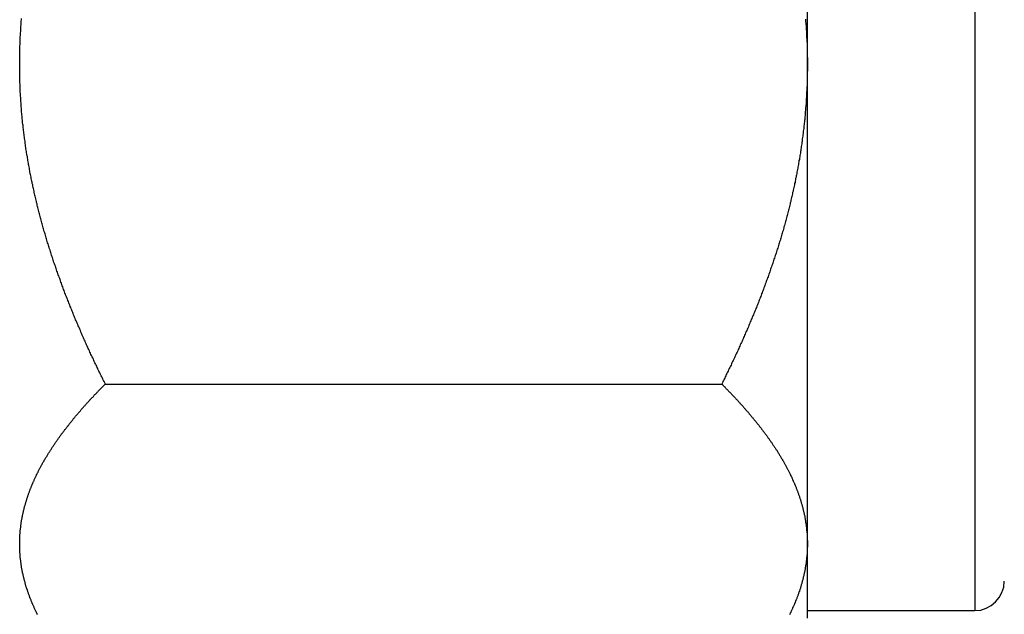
# Model space of a CAD drawing. Extents: x 7.6 to 27.1, y 2.7 to 20.5.
# Tile 28 of 136: x 18.94 to 19.44, y 6.761 to 7.063. Entities that reach past the tile are written whole.
import ezdxf

# ---------------------------------------------------------------- set-up
doc = ezdxf.new("R2010")
doc.units = 0
doc.layers.get('0').update_dxf_attribs({"linetype": 'CONTINUOUS'})

msp = doc.modelspace()

# ---------------------------------------------------------------- linework, layer by layer
at = {"color": 8, "linetype": 'CONTINUOUS'}
msp.add_line((19.42498, 7.31783), (19.42498, 6.76283), dxfattribs=at)
at = {"color": 7, "linetype": 'CONTINUOUS'}
for p, q in [((19.33998, 7.04033), (19.33998, 7.2839)), ((19.33998, 6.79676), (19.33998, 7.04033)), ((18.98348, 6.87795), (19.29647, 6.87795)), ((19.33998, 6.75908), (19.33998, 6.79676)), ((19.33998, 6.76283), (19.42498, 6.76283))]:
    msp.add_line(p, q, dxfattribs=at)
at = {"color": 7}
for points in [[(18.94, 7.04033, 0), (18.94, 7.041, 0), (18.94, 7.04167, 0), (18.94, 7.04234, 0), (18.94, 7.04301, 0), (18.94, 7.04368, 0), (18.94, 7.04435, 0), (18.94, 7.04502, 0), (18.94, 7.04569, 0), (18.94, 7.04636, 0), (18.9401, 7.04703, 0), (18.9401, 7.0477, 0), (18.9401, 7.04836, 0), (18.9401, 7.04903, 0), (18.9401, 7.0497, 0), (18.9402, 7.05036, 0), (18.9402, 7.05103, 0), (18.9402, 7.0517, 0), (18.9402, 7.05236, 0), (18.9403, 7.05303, 0), (18.9403, 7.05369, 0), (18.9403, 7.05436, 0), (18.9404, 7.05503, 0), (18.9404, 7.05569, 0), (18.9404, 7.05635, 0), (18.9405, 7.05702, 0), (18.9405, 7.05768, 0), (18.9406, 7.05835, 0), (18.9406, 7.05901, 0), (18.9406, 7.05967, 0), (18.9407, 7.06033, 0), (18.9407, 7.061, 0), (18.9408, 7.06166, 0), (18.9408, 7.06232, 0), (18.9409, 7.06298, 0), (18.9409, 7.06365, 0)], [(19.339, 7.06327, 0), (19.3391, 7.0626, 0), (19.3391, 7.06193, 0), (19.3392, 7.06126, 0), (19.3392, 7.06058, 0), (19.3393, 7.05991, 0), (19.3393, 7.05924, 0), (19.3394, 7.05856, 0), (19.3394, 7.05789, 0), (19.3395, 7.05722, 0), (19.3395, 7.05654, 0), (19.3395, 7.05587, 0), (19.3396, 7.05519, 0), (19.3396, 7.05452, 0), (19.3396, 7.05385, 0), (19.3397, 7.05317, 0), (19.3397, 7.0525, 0), (19.3397, 7.05182, 0), (19.3398, 7.05115, 0), (19.3398, 7.05047, 0), (19.3398, 7.0498, 0), (19.3398, 7.04912, 0), (19.3399, 7.04844, 0), (19.3399, 7.04777, 0), (19.3399, 7.04709, 0), (19.3399, 7.04642, 0), (19.3399, 7.04574, 0), (19.3399, 7.04507, 0), (19.3399, 7.04439, 0), (19.34, 7.04371, 0), (19.34, 7.04304, 0), (19.34, 7.04236, 0), (19.34, 7.04168, 0), (19.34, 7.04101, 0), (19.34, 7.04033, 0)], [(18.9835, 6.87795, 0), (18.9832, 6.87855, 0), (18.9829, 6.87915, 0), (18.9826, 6.87975, 0), (18.9823, 6.88035, 0), (18.982, 6.88095, 0), (18.9817, 6.88155, 0), (18.9814, 6.88215, 0), (18.9811, 6.88275, 0), (18.9808, 6.88335, 0), (18.9805, 6.88395, 0), (18.9802, 6.88455, 0), (18.9799, 6.88515, 0), (18.9797, 6.88576, 0), (18.9794, 6.88636, 0), (18.9791, 6.88696, 0), (18.9788, 6.88756, 0), (18.9785, 6.88816, 0), (18.9782, 6.88877, 0), (18.9779, 6.88937, 0), (18.9776, 6.88997, 0), (18.9774, 6.89058, 0), (18.9771, 6.89118, 0), (18.9768, 6.89178, 0), (18.9765, 6.89239, 0), (18.9762, 6.89299, 0), (18.9759, 6.8936, 0), (18.9757, 6.8942, 0), (18.9754, 6.89481, 0), (18.9751, 6.89541, 0), (18.9748, 6.89602, 0), (18.9746, 6.89662, 0), (18.9743, 6.89723, 0), (18.974, 6.89783, 0), (18.9737, 6.89844, 0), (18.9735, 6.89905, 0), (18.9732, 6.89965, 0), (18.9729, 6.90026, 0), (18.9726, 6.90087, 0), (18.9724, 6.90148, 0), (18.9721, 6.90208, 0), (18.9718, 6.90269, 0), (18.9716, 6.9033, 0), (18.9713, 6.90391, 0), (18.971, 6.90452, 0), (18.9708, 6.90513, 0), (18.9705, 6.90574, 0), (18.9703, 6.90635, 0), (18.97, 6.90696, 0), (18.9697, 6.90757, 0), (18.9695, 6.90818, 0), (18.9692, 6.90879, 0), (18.969, 6.9094, 0), (18.9687, 6.91001, 0), (18.9684, 6.91062, 0), (18.9682, 6.91124, 0), (18.9679, 6.91185, 0), (18.9677, 6.91246, 0), (18.9674, 6.91307, 0), (18.9672, 6.91369, 0), (18.9669, 6.9143, 0), (18.9667, 6.91491, 0), (18.9664, 6.91553, 0), (18.9662, 6.91614, 0), (18.9659, 6.91675, 0), (18.9657, 6.91737, 0), (18.9654, 6.91798, 0), (18.9652, 6.9186, 0), (18.9649, 6.91921, 0), (18.9647, 6.91983, 0), (18.9645, 6.92045, 0), (18.9642, 6.92106, 0), (18.964, 6.92168, 0), (18.9637, 6.9223, 0), (18.9635, 6.92291, 0), (18.9633, 6.92353, 0), (18.963, 6.92415, 0), (18.9628, 6.92477, 0), (18.9626, 6.92538, 0), (18.9623, 6.926, 0), (18.9621, 6.92662, 0), (18.9619, 6.92724, 0), (18.9616, 6.92786, 0), (18.9614, 6.92848, 0), (18.9612, 6.9291, 0), (18.9609, 6.92972, 0), (18.9607, 6.93034, 0), (18.9605, 6.93096, 0), (18.9603, 6.93158, 0), (18.96, 6.93221, 0), (18.9598, 6.93283, 0), (18.9596, 6.93345, 0), (18.9594, 6.93407, 0), (18.9592, 6.9347, 0), (18.9589, 6.93532, 0), (18.9587, 6.93594, 0), (18.9585, 6.93657, 0), (18.9583, 6.93719, 0), (18.9581, 6.93781, 0), (18.9579, 6.93844, 0), (18.9576, 6.93906, 0), (18.9574, 6.93969, 0), (18.9572, 6.94032, 0), (18.957, 6.94094, 0), (18.9568, 6.94157, 0), (18.9566, 6.94219, 0), (18.9564, 6.94282, 0), (18.9562, 6.94345, 0), (18.956, 6.94408, 0), (18.9558, 6.9447, 0), (18.9556, 6.94533, 0), (18.9554, 6.94596, 0), (18.9552, 6.94659, 0), (18.955, 6.94722, 0), (18.9548, 6.94785, 0), (18.9546, 6.94848, 0), (18.9544, 6.94911, 0), (18.9542, 6.94974, 0), (18.954, 6.95037, 0), (18.9538, 6.951, 0), (18.9536, 6.95163, 0), (18.9534, 6.95227, 0), (18.9533, 6.9529, 0), (18.9531, 6.95353, 0), (18.9529, 6.95416, 0), (18.9527, 6.9548, 0), (18.9525, 6.95543, 0), (18.9523, 6.95606, 0), (18.9521, 6.9567, 0), (18.952, 6.95733, 0), (18.9518, 6.95797, 0), (18.9516, 6.9586, 0), (18.9514, 6.95924, 0), (18.9513, 6.95987, 0), (18.9511, 6.96051, 0), (18.9509, 6.96115, 0), (18.9507, 6.96179, 0), (18.9506, 6.96242, 0), (18.9504, 6.96306, 0), (18.9502, 6.9637, 0), (18.9501, 6.96434, 0), (18.9499, 6.96498, 0), (18.9497, 6.96562, 0), (18.9496, 6.96626, 0), (18.9494, 6.9669, 0), (18.9492, 6.96754, 0), (18.9491, 6.96818, 0), (18.9489, 6.96882, 0), (18.9488, 6.96946, 0), (18.9486, 6.9701, 0), (18.9485, 6.97074, 0), (18.9483, 6.97139, 0), (18.9482, 6.97203, 0), (18.948, 6.97267, 0), (18.9478, 6.97332, 0), (18.9477, 6.97396, 0), (18.9476, 6.9746, 0), (18.9474, 6.97525, 0), (18.9473, 6.97589, 0), (18.9471, 6.97654, 0), (18.947, 6.97719, 0), (18.9468, 6.97783, 0), (18.9467, 6.97848, 0), (18.9466, 6.97913, 0), (18.9464, 6.97978, 0), (18.9463, 6.98042, 0), (18.9462, 6.98107, 0), (18.946, 6.98172, 0), (18.9459, 6.98237, 0), (18.9458, 6.98302, 0), (18.9456, 6.98367, 0), (18.9455, 6.98432, 0), (18.9454, 6.98497, 0), (18.9452, 6.98562, 0), (18.9451, 6.98627, 0), (18.945, 6.98693, 0), (18.9449, 6.98758, 0), (18.9448, 6.98823, 0), (18.9446, 6.98888, 0), (18.9445, 6.98954, 0), (18.9444, 6.99019, 0), (18.9443, 6.99085, 0), (18.9442, 6.9915, 0), (18.9441, 6.99216, 0), (18.944, 6.99281, 0), (18.9439, 6.99347, 0), (18.9437, 6.99413, 0), (18.9436, 6.99478, 0), (18.9435, 6.99544, 0), (18.9434, 6.9961, 0), (18.9433, 6.99676, 0), (18.9432, 6.99742, 0), (18.9431, 6.99807, 0), (18.943, 6.99873, 0), (18.9429, 6.9994, 0), (18.9428, 7.00006, 0), (18.9428, 7.00072, 0), (18.9427, 7.00138, 0), (18.9426, 7.00204, 0), (18.9425, 7.0027, 0), (18.9424, 7.00337, 0), (18.9423, 7.00403, 0), (18.9422, 7.0047, 0), (18.9421, 7.00536, 0), (18.9421, 7.00603, 0), (18.942, 7.00669, 0), (18.9419, 7.00736, 0), (18.9418, 7.00802, 0), (18.9418, 7.00869, 0), (18.9417, 7.00936, 0), (18.9416, 7.01003, 0), (18.9415, 7.01069, 0), (18.9415, 7.01136, 0), (18.9414, 7.01203, 0), (18.9413, 7.0127, 0), (18.9413, 7.01337, 0), (18.9412, 7.01404, 0), (18.9411, 7.01471, 0), (18.9411, 7.01538, 0), (18.941, 7.01605, 0), (18.941, 7.01672, 0), (18.9409, 7.01739, 0), (18.9409, 7.01807, 0), (18.9408, 7.01874, 0), (18.9408, 7.01941, 0), (18.9407, 7.02008, 0), (18.9407, 7.02076, 0), (18.9406, 7.02143, 0), (18.9406, 7.0221, 0), (18.9405, 7.02278, 0), (18.9405, 7.02345, 0), (18.9404, 7.02412, 0), (18.9404, 7.0248, 0), (18.9404, 7.02547, 0), (18.9403, 7.02615, 0), (18.9403, 7.02682, 0), (18.9403, 7.02749, 0), (18.9402, 7.02817, 0), (18.9402, 7.02884, 0), (18.9402, 7.02952, 0), (18.9402, 7.0302, 0), (18.9401, 7.03087, 0), (18.9401, 7.03155, 0), (18.9401, 7.03222, 0), (18.9401, 7.0329, 0), (18.9401, 7.03357, 0), (18.94, 7.03425, 0), (18.94, 7.03492, 0), (18.94, 7.0356, 0), (18.94, 7.03628, 0), (18.94, 7.03695, 0), (18.94, 7.03763, 0), (18.94, 7.0383, 0), (18.94, 7.03898, 0), (18.94, 7.03966, 0), (18.94, 7.04033, 0)], [(19.34, 7.04033, 0), (19.34, 7.03966, 0), (19.34, 7.03899, 0), (19.34, 7.03832, 0), (19.34, 7.03765, 0), (19.34, 7.03698, 0), (19.3399, 7.03631, 0), (19.3399, 7.03564, 0), (19.3399, 7.03497, 0), (19.3399, 7.03431, 0), (19.3399, 7.03364, 0), (19.3399, 7.03297, 0), (19.3399, 7.0323, 0), (19.3398, 7.03164, 0), (19.3398, 7.03097, 0), (19.3398, 7.0303, 0), (19.3398, 7.02963, 0), (19.3397, 7.02897, 0), (19.3397, 7.0283, 0), (19.3397, 7.02764, 0), (19.3397, 7.02697, 0), (19.3396, 7.02631, 0), (19.3396, 7.02564, 0), (19.3396, 7.02498, 0), (19.3395, 7.02431, 0), (19.3395, 7.02365, 0), (19.3394, 7.02298, 0), (19.3394, 7.02232, 0), (19.3394, 7.02166, 0), (19.3393, 7.02099, 0), (19.3393, 7.02033, 0), (19.3392, 7.01967, 0), (19.3392, 7.01901, 0), (19.3391, 7.01834, 0), (19.3391, 7.01768, 0), (19.339, 7.01702, 0), (19.3389, 7.01636, 0), (19.3389, 7.0157, 0), (19.3388, 7.01504, 0), (19.3388, 7.01438, 0), (19.3387, 7.01372, 0), (19.3386, 7.01306, 0), (19.3386, 7.0124, 0), (19.3385, 7.01174, 0), (19.3385, 7.01108, 0), (19.3384, 7.01042, 0), (19.3383, 7.00976, 0), (19.3382, 7.0091, 0), (19.3382, 7.00845, 0), (19.3381, 7.00779, 0), (19.338, 7.00713, 0), (19.3379, 7.00647, 0), (19.3379, 7.00582, 0), (19.3378, 7.00516, 0), (19.3377, 7.0045, 0), (19.3376, 7.00385, 0), (19.3375, 7.00319, 0), (19.3374, 7.00253, 0), (19.3374, 7.00188, 0), (19.3373, 7.00122, 0), (19.3372, 7.00057, 0), (19.3371, 6.99991, 0), (19.337, 6.99926, 0), (19.3369, 6.9986, 0), (19.3368, 6.99795, 0), (19.3367, 6.9973, 0), (19.3366, 6.99664, 0), (19.3365, 6.99599, 0), (19.3364, 6.99534, 0), (19.3363, 6.99468, 0), (19.3362, 6.99403, 0), (19.3361, 6.99338, 0), (19.336, 6.99273, 0), (19.3359, 6.99207, 0), (19.3357, 6.99142, 0), (19.3356, 6.99077, 0), (19.3355, 6.99012, 0), (19.3354, 6.98947, 0), (19.3353, 6.98882, 0), (19.3352, 6.98817, 0), (19.3351, 6.98752, 0), (19.3349, 6.98687, 0), (19.3348, 6.98622, 0), (19.3347, 6.98557, 0), (19.3346, 6.98492, 0), (19.3344, 6.98427, 0), (19.3343, 6.98362, 0), (19.3342, 6.98297, 0), (19.334, 6.98233, 0), (19.3339, 6.98168, 0), (19.3338, 6.98103, 0), (19.3337, 6.98038, 0), (19.3335, 6.97973, 0), (19.3334, 6.97909, 0), (19.3332, 6.97844, 0), (19.3331, 6.97779, 0), (19.333, 6.97715, 0), (19.3328, 6.9765, 0), (19.3327, 6.97586, 0), (19.3325, 6.97521, 0), (19.3324, 6.97456, 0), (19.3322, 6.97392, 0), (19.3321, 6.97327, 0), (19.3319, 6.97263, 0), (19.3318, 6.97198, 0), (19.3316, 6.97134, 0), (19.3315, 6.9707, 0), (19.3313, 6.97005, 0), (19.3312, 6.96941, 0), (19.331, 6.96876, 0), (19.3309, 6.96812, 0), (19.3307, 6.96748, 0), (19.3305, 6.96684, 0), (19.3304, 6.96619, 0), (19.3302, 6.96555, 0), (19.33, 6.96491, 0), (19.3299, 6.96427, 0), (19.3297, 6.96363, 0), (19.3295, 6.96298, 0), (19.3294, 6.96234, 0), (19.3292, 6.9617, 0), (19.329, 6.96106, 0), (19.3288, 6.96042, 0), (19.3287, 6.95978, 0), (19.3285, 6.95914, 0), (19.3283, 6.9585, 0), (19.3281, 6.95786, 0), (19.328, 6.95722, 0), (19.3278, 6.95658, 0), (19.3276, 6.95594, 0), (19.3274, 6.9553, 0), (19.3272, 6.95466, 0), (19.327, 6.95403, 0), (19.3268, 6.95339, 0), (19.3267, 6.95275, 0), (19.3265, 6.95211, 0), (19.3263, 6.95147, 0), (19.3261, 6.95084, 0), (19.3259, 6.9502, 0), (19.3257, 6.94956, 0), (19.3255, 6.94893, 0), (19.3253, 6.94829, 0), (19.3251, 6.94765, 0), (19.3249, 6.94702, 0), (19.3247, 6.94638, 0), (19.3245, 6.94574, 0), (19.3243, 6.94511, 0), (19.3241, 6.94447, 0), (19.3239, 6.94384, 0), (19.3237, 6.94321, 0), (19.3235, 6.94257, 0), (19.3233, 6.94194, 0), (19.323, 6.9413, 0), (19.3228, 6.94067, 0), (19.3226, 6.94004, 0), (19.3224, 6.9394, 0), (19.3222, 6.93877, 0), (19.322, 6.93814, 0), (19.3218, 6.93751, 0), (19.3215, 6.93688, 0), (19.3213, 6.93624, 0), (19.3211, 6.93561, 0), (19.3209, 6.93498, 0), (19.3207, 6.93435, 0), (19.3204, 6.93372, 0), (19.3202, 6.93309, 0), (19.32, 6.93246, 0), (19.3198, 6.93184, 0), (19.3195, 6.93121, 0), (19.3193, 6.93058, 0), (19.3191, 6.92995, 0), (19.3189, 6.92932, 0), (19.3186, 6.9287, 0), (19.3184, 6.92807, 0), (19.3182, 6.92744, 0), (19.3179, 6.92682, 0), (19.3177, 6.92619, 0), (19.3175, 6.92557, 0), (19.3172, 6.92494, 0), (19.317, 6.92432, 0), (19.3167, 6.92369, 0), (19.3165, 6.92307, 0), (19.3163, 6.92245, 0), (19.316, 6.92182, 0), (19.3158, 6.9212, 0), (19.3155, 6.92058, 0), (19.3153, 6.91996, 0), (19.3151, 6.91934, 0), (19.3148, 6.91872, 0), (19.3146, 6.9181, 0), (19.3143, 6.91748, 0), (19.3141, 6.91686, 0), (19.3138, 6.91624, 0), (19.3136, 6.91562, 0), (19.3133, 6.915, 0), (19.3131, 6.91439, 0), (19.3128, 6.91377, 0), (19.3126, 6.91315, 0), (19.3123, 6.91254, 0), (19.312, 6.91192, 0), (19.3118, 6.9113, 0), (19.3115, 6.91069, 0), (19.3113, 6.91007, 0), (19.311, 6.90946, 0), (19.3108, 6.90884, 0), (19.3105, 6.90823, 0), (19.3102, 6.90762, 0), (19.31, 6.907, 0), (19.3097, 6.90639, 0), (19.3094, 6.90578, 0), (19.3092, 6.90516, 0), (19.3089, 6.90455, 0), (19.3086, 6.90394, 0), (19.3084, 6.90333, 0), (19.3081, 6.90272, 0), (19.3078, 6.90211, 0), (19.3076, 6.9015, 0), (19.3073, 6.90089, 0), (19.307, 6.90028, 0), (19.3068, 6.89967, 0), (19.3065, 6.89906, 0), (19.3062, 6.89845, 0), (19.3059, 6.89784, 0), (19.3057, 6.89724, 0), (19.3054, 6.89663, 0), (19.3051, 6.89602, 0), (19.3048, 6.89542, 0), (19.3046, 6.89481, 0), (19.3043, 6.8942, 0), (19.304, 6.8936, 0), (19.3037, 6.89299, 0), (19.3034, 6.89239, 0), (19.3032, 6.89178, 0), (19.3029, 6.89118, 0), (19.3026, 6.89057, 0), (19.3023, 6.88997, 0), (19.302, 6.88936, 0), (19.3017, 6.88876, 0), (19.3014, 6.88816, 0), (19.3012, 6.88756, 0), (19.3009, 6.88695, 0), (19.3006, 6.88635, 0), (19.3003, 6.88575, 0), (19.3, 6.88515, 0), (19.2997, 6.88455, 0), (19.2994, 6.88395, 0), (19.2991, 6.88335, 0), (19.2988, 6.88274, 0), (19.2985, 6.88214, 0), (19.2982, 6.88155, 0), (19.298, 6.88095, 0), (19.2977, 6.88035, 0), (19.2974, 6.87975, 0), (19.2971, 6.87915, 0), (19.2968, 6.87855, 0), (19.2965, 6.87795, 0)], [(18.94, 6.79676, 0), (18.94, 6.7971, 0), (18.94, 6.79743, 0), (18.94, 6.79777, 0), (18.94, 6.7981, 0), (18.94, 6.79844, 0), (18.94, 6.79877, 0), (18.94, 6.79911, 0), (18.94, 6.79944, 0), (18.94, 6.79978, 0), (18.9401, 6.80011, 0), (18.9401, 6.80044, 0), (18.9401, 6.80078, 0), (18.9401, 6.80111, 0), (18.9401, 6.80145, 0), (18.9402, 6.80178, 0), (18.9402, 6.80211, 0), (18.9402, 6.80245, 0), (18.9402, 6.80278, 0), (18.9403, 6.80311, 0), (18.9403, 6.80344, 0), (18.9403, 6.80378, 0), (18.9404, 6.80411, 0), (18.9404, 6.80444, 0), (18.9404, 6.80477, 0), (18.9405, 6.80511, 0), (18.9405, 6.80544, 0), (18.9406, 6.80577, 0), (18.9406, 6.8061, 0), (18.9406, 6.80643, 0), (18.9407, 6.80676, 0), (18.9407, 6.8071, 0), (18.9408, 6.80743, 0), (18.9408, 6.80776, 0), (18.9409, 6.80809, 0), (18.9409, 6.80842, 0), (18.941, 6.80875, 0), (18.9411, 6.80908, 0), (18.9411, 6.80941, 0), (18.9412, 6.80974, 0), (18.9412, 6.81007, 0), (18.9413, 6.8104, 0), (18.9414, 6.81073, 0), (18.9414, 6.81106, 0), (18.9415, 6.81139, 0), (18.9416, 6.81172, 0), (18.9416, 6.81205, 0), (18.9417, 6.81238, 0), (18.9418, 6.81271, 0), (18.9419, 6.81304, 0), (18.9419, 6.81336, 0), (18.942, 6.81369, 0), (18.9421, 6.81402, 0), (18.9422, 6.81435, 0), (18.9423, 6.81468, 0), (18.9423, 6.81501, 0), (18.9424, 6.81533, 0), (18.9425, 6.81566, 0), (18.9426, 6.81599, 0), (18.9427, 6.81632, 0), (18.9428, 6.81665, 0), (18.9429, 6.81697, 0), (18.943, 6.8173, 0), (18.9431, 6.81763, 0), (18.9432, 6.81795, 0), (18.9433, 6.81828, 0), (18.9434, 6.81861, 0), (18.9435, 6.81894, 0), (18.9436, 6.81926, 0), (18.9437, 6.81959, 0), (18.9438, 6.81991, 0), (18.9439, 6.82024, 0), (18.944, 6.82057, 0), (18.9441, 6.82089, 0), (18.9442, 6.82122, 0), (18.9443, 6.82154, 0), (18.9444, 6.82187, 0), (18.9445, 6.8222, 0), (18.9447, 6.82252, 0), (18.9448, 6.82285, 0), (18.9449, 6.82317, 0), (18.945, 6.8235, 0), (18.9451, 6.82382, 0), (18.9453, 6.82415, 0), (18.9454, 6.82447, 0), (18.9455, 6.82479, 0), (18.9456, 6.82512, 0), (18.9458, 6.82544, 0), (18.9459, 6.82577, 0), (18.946, 6.82609, 0), (18.9462, 6.82642, 0), (18.9463, 6.82674, 0), (18.9464, 6.82706, 0), (18.9466, 6.82739, 0), (18.9467, 6.82771, 0), (18.9468, 6.82803, 0), (18.947, 6.82836, 0), (18.9471, 6.82868, 0), (18.9473, 6.829, 0), (18.9474, 6.82932, 0), (18.9476, 6.82965, 0), (18.9477, 6.82997, 0), (18.9479, 6.83029, 0), (18.948, 6.83062, 0), (18.9482, 6.83094, 0), (18.9483, 6.83126, 0), (18.9485, 6.83158, 0), (18.9486, 6.8319, 0), (18.9488, 6.83223, 0), (18.9489, 6.83255, 0), (18.9491, 6.83287, 0), (18.9493, 6.83319, 0), (18.9494, 6.83351, 0), (18.9496, 6.83383, 0), (18.9497, 6.83415, 0), (18.9499, 6.83448, 0), (18.9501, 6.8348, 0), (18.9502, 6.83512, 0), (18.9504, 6.83544, 0), (18.9506, 6.83576, 0), (18.9508, 6.83608, 0), (18.9509, 6.8364, 0), (18.9511, 6.83672, 0), (18.9513, 6.83704, 0), (18.9515, 6.83736, 0), (18.9516, 6.83768, 0), (18.9518, 6.838, 0), (18.952, 6.83832, 0), (18.9522, 6.83864, 0), (18.9524, 6.83896, 0), (18.9525, 6.83928, 0), (18.9527, 6.8396, 0), (18.9529, 6.83992, 0), (18.9531, 6.84024, 0), (18.9533, 6.84056, 0), (18.9535, 6.84087, 0), (18.9537, 6.84119, 0), (18.9539, 6.84151, 0), (18.9541, 6.84183, 0), (18.9543, 6.84215, 0), (18.9545, 6.84247, 0), (18.9547, 6.84279, 0), (18.9549, 6.8431, 0), (18.9551, 6.84342, 0), (18.9553, 6.84374, 0), (18.9555, 6.84406, 0), (18.9557, 6.84437, 0), (18.9559, 6.84469, 0), (18.9561, 6.84501, 0), (18.9563, 6.84533, 0), (18.9565, 6.84564, 0), (18.9567, 6.84596, 0), (18.9569, 6.84628, 0), (18.9571, 6.84659, 0), (18.9573, 6.84691, 0), (18.9575, 6.84723, 0), (18.9578, 6.84754, 0), (18.958, 6.84786, 0), (18.9582, 6.84818, 0), (18.9584, 6.84849, 0), (18.9586, 6.84881, 0), (18.9588, 6.84912, 0), (18.9591, 6.84944, 0), (18.9593, 6.84975, 0), (18.9595, 6.85007, 0), (18.9597, 6.85038, 0), (18.96, 6.8507, 0), (18.9602, 6.85101, 0), (18.9604, 6.85133, 0), (18.9606, 6.85164, 0), (18.9609, 6.85195, 0), (18.9611, 6.85227, 0), (18.9613, 6.85258, 0), (18.9616, 6.85289, 0), (18.9618, 6.85321, 0), (18.962, 6.85352, 0), (18.9623, 6.85383, 0), (18.9625, 6.85415, 0), (18.9627, 6.85446, 0), (18.963, 6.85477, 0), (18.9632, 6.85508, 0), (18.9634, 6.85539, 0), (18.9637, 6.85571, 0), (18.9639, 6.85602, 0), (18.9642, 6.85633, 0), (18.9644, 6.85664, 0), (18.9647, 6.85695, 0), (18.9649, 6.85726, 0), (18.9651, 6.85757, 0), (18.9654, 6.85788, 0), (18.9656, 6.85819, 0), (18.9659, 6.8585, 0), (18.9661, 6.85881, 0), (18.9664, 6.85912, 0), (18.9666, 6.85943, 0), (18.9669, 6.85974, 0), (18.9671, 6.86005, 0), (18.9674, 6.86035, 0), (18.9676, 6.86066, 0), (18.9679, 6.86097, 0), (18.9682, 6.86128, 0), (18.9684, 6.86159, 0), (18.9687, 6.86189, 0), (18.9689, 6.8622, 0), (18.9692, 6.86251, 0), (18.9695, 6.86281, 0), (18.9697, 6.86312, 0), (18.97, 6.86343, 0), (18.9702, 6.86373, 0), (18.9705, 6.86404, 0), (18.9708, 6.86435, 0), (18.971, 6.86465, 0), (18.9713, 6.86496, 0), (18.9716, 6.86526, 0), (18.9718, 6.86557, 0), (18.9721, 6.86588, 0), (18.9724, 6.86618, 0), (18.9726, 6.86649, 0), (18.9729, 6.86679, 0), (18.9732, 6.86709, 0), (18.9735, 6.8674, 0), (18.9737, 6.8677, 0), (18.974, 6.86801, 0), (18.9743, 6.86831, 0), (18.9746, 6.86862, 0), (18.9748, 6.86892, 0), (18.9751, 6.86922, 0), (18.9754, 6.86953, 0), (18.9757, 6.86983, 0), (18.976, 6.87013, 0), (18.9762, 6.87043, 0), (18.9765, 6.87074, 0), (18.9768, 6.87104, 0), (18.9771, 6.87134, 0), (18.9774, 6.87164, 0), (18.9776, 6.87195, 0), (18.9779, 6.87225, 0), (18.9782, 6.87255, 0), (18.9785, 6.87285, 0), (18.9788, 6.87315, 0), (18.9791, 6.87345, 0), (18.9794, 6.87375, 0), (18.9797, 6.87406, 0), (18.9799, 6.87436, 0), (18.9802, 6.87466, 0), (18.9805, 6.87496, 0), (18.9808, 6.87526, 0), (18.9811, 6.87556, 0), (18.9814, 6.87586, 0), (18.9817, 6.87616, 0), (18.982, 6.87646, 0), (18.9823, 6.87676, 0), (18.9826, 6.87706, 0), (18.9829, 6.87735, 0), (18.9832, 6.87765, 0), (18.9835, 6.87795, 0)], [(19.2965, 6.87795, 0), (19.2968, 6.87765, 0), (19.2971, 6.87735, 0), (19.2974, 6.87705, 0), (19.2977, 6.87675, 0), (19.298, 6.87645, 0), (19.2982, 6.87615, 0), (19.2985, 6.87585, 0), (19.2988, 6.87555, 0), (19.2991, 6.87525, 0), (19.2994, 6.87495, 0), (19.2997, 6.87465, 0), (19.3, 6.87435, 0), (19.3003, 6.87405, 0), (19.3006, 6.87375, 0), (19.3009, 6.87345, 0), (19.3012, 6.87315, 0), (19.3015, 6.87285, 0), (19.3017, 6.87255, 0), (19.302, 6.87225, 0), (19.3023, 6.87194, 0), (19.3026, 6.87164, 0), (19.3029, 6.87134, 0), (19.3032, 6.87104, 0), (19.3034, 6.87074, 0), (19.3037, 6.87043, 0), (19.304, 6.87013, 0), (19.3043, 6.86983, 0), (19.3046, 6.86953, 0), (19.3048, 6.86922, 0), (19.3051, 6.86892, 0), (19.3054, 6.86862, 0), (19.3057, 6.86832, 0), (19.3059, 6.86801, 0), (19.3062, 6.86771, 0), (19.3065, 6.86741, 0), (19.3068, 6.8671, 0), (19.307, 6.8668, 0), (19.3073, 6.8665, 0), (19.3076, 6.86619, 0), (19.3078, 6.86589, 0), (19.3081, 6.86558, 0), (19.3084, 6.86528, 0), (19.3086, 6.86497, 0), (19.3089, 6.86467, 0), (19.3092, 6.86437, 0), (19.3094, 6.86406, 0), (19.3097, 6.86376, 0), (19.31, 6.86345, 0), (19.3102, 6.86315, 0), (19.3105, 6.86284, 0), (19.3107, 6.86254, 0), (19.311, 6.86223, 0), (19.3113, 6.86192, 0), (19.3115, 6.86162, 0), (19.3118, 6.86131, 0), (19.312, 6.86101, 0), (19.3123, 6.8607, 0), (19.3125, 6.86039, 0), (19.3128, 6.86009, 0), (19.313, 6.85978, 0), (19.3133, 6.85947, 0), (19.3135, 6.85917, 0), (19.3138, 6.85886, 0), (19.314, 6.85855, 0), (19.3143, 6.85825, 0), (19.3145, 6.85794, 0), (19.3148, 6.85763, 0), (19.315, 6.85732, 0), (19.3153, 6.85701, 0), (19.3155, 6.85671, 0), (19.3157, 6.8564, 0), (19.316, 6.85609, 0), (19.3162, 6.85578, 0), (19.3165, 6.85547, 0), (19.3167, 6.85516, 0), (19.3169, 6.85486, 0), (19.3172, 6.85455, 0), (19.3174, 6.85424, 0), (19.3176, 6.85393, 0), (19.3179, 6.85362, 0), (19.3181, 6.85331, 0), (19.3183, 6.853, 0), (19.3186, 6.85269, 0), (19.3188, 6.85238, 0), (19.319, 6.85207, 0), (19.3192, 6.85176, 0), (19.3195, 6.85145, 0), (19.3197, 6.85114, 0), (19.3199, 6.85083, 0), (19.3201, 6.85052, 0), (19.3204, 6.8502, 0), (19.3206, 6.84989, 0), (19.3208, 6.84958, 0), (19.321, 6.84927, 0), (19.3212, 6.84896, 0), (19.3214, 6.84865, 0), (19.3217, 6.84833, 0), (19.3219, 6.84802, 0), (19.3221, 6.84771, 0), (19.3223, 6.8474, 0), (19.3225, 6.84708, 0), (19.3227, 6.84677, 0), (19.3229, 6.84646, 0), (19.3231, 6.84615, 0), (19.3233, 6.84583, 0), (19.3236, 6.84552, 0), (19.3238, 6.84521, 0), (19.324, 6.84489, 0), (19.3242, 6.84458, 0), (19.3244, 6.84426, 0), (19.3246, 6.84395, 0), (19.3248, 6.84363, 0), (19.325, 6.84332, 0), (19.3252, 6.84301, 0), (19.3254, 6.84269, 0), (19.3256, 6.84238, 0), (19.3257, 6.84206, 0), (19.3259, 6.84174, 0), (19.3261, 6.84143, 0), (19.3263, 6.84111, 0), (19.3265, 6.8408, 0), (19.3267, 6.84048, 0), (19.3269, 6.84016, 0), (19.3271, 6.83985, 0), (19.3273, 6.83953, 0), (19.3274, 6.83921, 0), (19.3276, 6.8389, 0), (19.3278, 6.83858, 0), (19.328, 6.83826, 0), (19.3282, 6.83795, 0), (19.3283, 6.83763, 0), (19.3285, 6.83731, 0), (19.3287, 6.83699, 0), (19.3289, 6.83667, 0), (19.329, 6.83636, 0), (19.3292, 6.83604, 0), (19.3294, 6.83572, 0), (19.3296, 6.8354, 0), (19.3297, 6.83508, 0), (19.3299, 6.83476, 0), (19.3301, 6.83444, 0), (19.3302, 6.83412, 0), (19.3304, 6.8338, 0), (19.3305, 6.83348, 0), (19.3307, 6.83316, 0), (19.3309, 6.83284, 0), (19.331, 6.83252, 0), (19.3312, 6.8322, 0), (19.3313, 6.83188, 0), (19.3315, 6.83156, 0), (19.3316, 6.83124, 0), (19.3318, 6.83092, 0), (19.332, 6.83059, 0), (19.3321, 6.83027, 0), (19.3322, 6.82995, 0), (19.3324, 6.82963, 0), (19.3325, 6.8293, 0), (19.3327, 6.82898, 0), (19.3328, 6.82866, 0), (19.333, 6.82834, 0), (19.3331, 6.82801, 0), (19.3333, 6.82769, 0), (19.3334, 6.82737, 0), (19.3335, 6.82704, 0), (19.3337, 6.82672, 0), (19.3338, 6.82639, 0), (19.3339, 6.82607, 0), (19.3341, 6.82574, 0), (19.3342, 6.82542, 0), (19.3343, 6.82509, 0), (19.3345, 6.82477, 0), (19.3346, 6.82444, 0), (19.3347, 6.82412, 0), (19.3348, 6.82379, 0), (19.3349, 6.82347, 0), (19.3351, 6.82314, 0), (19.3352, 6.82281, 0), (19.3353, 6.82249, 0), (19.3354, 6.82216, 0), (19.3355, 6.82183, 0), (19.3357, 6.82151, 0), (19.3358, 6.82118, 0), (19.3359, 6.82085, 0), (19.336, 6.82052, 0), (19.3361, 6.82019, 0), (19.3362, 6.81987, 0), (19.3363, 6.81954, 0), (19.3364, 6.81921, 0), (19.3365, 6.81888, 0), (19.3366, 6.81855, 0), (19.3367, 6.81822, 0), (19.3368, 6.81789, 0), (19.3369, 6.81756, 0), (19.337, 6.81723, 0), (19.3371, 6.8169, 0), (19.3372, 6.81657, 0), (19.3373, 6.81624, 0), (19.3374, 6.81591, 0), (19.3375, 6.81558, 0), (19.3376, 6.81525, 0), (19.3376, 6.81491, 0), (19.3377, 6.81458, 0), (19.3378, 6.81425, 0), (19.3379, 6.81392, 0), (19.338, 6.81358, 0), (19.338, 6.81325, 0), (19.3381, 6.81292, 0), (19.3382, 6.81258, 0), (19.3383, 6.81225, 0), (19.3383, 6.81192, 0), (19.3384, 6.81158, 0), (19.3385, 6.81125, 0), (19.3386, 6.81091, 0), (19.3386, 6.81058, 0), (19.3387, 6.81024, 0), (19.3387, 6.80991, 0), (19.3388, 6.80957, 0), (19.3389, 6.80924, 0), (19.3389, 6.8089, 0), (19.339, 6.80857, 0), (19.339, 6.80823, 0), (19.3391, 6.8079, 0), (19.3391, 6.80756, 0), (19.3392, 6.80722, 0), (19.3392, 6.80689, 0), (19.3393, 6.80655, 0), (19.3393, 6.80622, 0), (19.3394, 6.80588, 0), (19.3394, 6.80554, 0), (19.3395, 6.80521, 0), (19.3395, 6.80487, 0), (19.3395, 6.80453, 0), (19.3396, 6.80419, 0), (19.3396, 6.80386, 0), (19.3396, 6.80352, 0), (19.3397, 6.80318, 0), (19.3397, 6.80284, 0), (19.3397, 6.80251, 0), (19.3398, 6.80217, 0), (19.3398, 6.80183, 0), (19.3398, 6.80149, 0), (19.3398, 6.80116, 0), (19.3399, 6.80082, 0), (19.3399, 6.80048, 0), (19.3399, 6.80014, 0), (19.3399, 6.79981, 0), (19.3399, 6.79947, 0), (19.3399, 6.79913, 0), (19.3399, 6.79879, 0), (19.34, 6.79845, 0), (19.34, 6.79812, 0), (19.34, 6.79778, 0), (19.34, 6.79744, 0), (19.34, 6.7971, 0), (19.34, 6.79676, 0)], [(18.9491, 6.76068, 0), (18.9489, 6.76101, 0), (18.9488, 6.76133, 0), (18.9486, 6.76165, 0), (18.9485, 6.76197, 0), (18.9483, 6.76229, 0), (18.9482, 6.76261, 0), (18.948, 6.76293, 0), (18.9478, 6.76325, 0), (18.9477, 6.76358, 0), (18.9476, 6.7639, 0), (18.9474, 6.76422, 0), (18.9473, 6.76454, 0), (18.9471, 6.76487, 0), (18.947, 6.76519, 0), (18.9468, 6.76551, 0), (18.9467, 6.76584, 0), (18.9466, 6.76616, 0), (18.9464, 6.76648, 0), (18.9463, 6.76681, 0), (18.9462, 6.76713, 0), (18.946, 6.76746, 0), (18.9459, 6.76778, 0), (18.9458, 6.76811, 0), (18.9456, 6.76843, 0), (18.9455, 6.76876, 0), (18.9454, 6.76908, 0), (18.9452, 6.76941, 0), (18.9451, 6.76973, 0), (18.945, 6.77006, 0), (18.9449, 6.77039, 0), (18.9448, 6.77071, 0), (18.9446, 6.77104, 0), (18.9445, 6.77137, 0), (18.9444, 6.77169, 0), (18.9443, 6.77202, 0), (18.9442, 6.77235, 0), (18.9441, 6.77268, 0), (18.944, 6.773, 0), (18.9439, 6.77333, 0), (18.9437, 6.77366, 0), (18.9436, 6.77399, 0), (18.9435, 6.77432, 0), (18.9434, 6.77465, 0), (18.9433, 6.77498, 0), (18.9432, 6.7753, 0), (18.9431, 6.77563, 0), (18.943, 6.77596, 0), (18.9429, 6.77629, 0), (18.9428, 6.77662, 0), (18.9428, 6.77696, 0), (18.9427, 6.77729, 0), (18.9426, 6.77762, 0), (18.9425, 6.77795, 0), (18.9424, 6.77828, 0), (18.9423, 6.77861, 0), (18.9422, 6.77894, 0), (18.9421, 6.77928, 0), (18.9421, 6.77961, 0), (18.942, 6.77994, 0), (18.9419, 6.78028, 0), (18.9418, 6.78061, 0), (18.9418, 6.78094, 0), (18.9417, 6.78128, 0), (18.9416, 6.78161, 0), (18.9415, 6.78194, 0), (18.9415, 6.78228, 0), (18.9414, 6.78261, 0), (18.9413, 6.78295, 0), (18.9413, 6.78328, 0), (18.9412, 6.78362, 0), (18.9411, 6.78395, 0), (18.9411, 6.78429, 0), (18.941, 6.78462, 0), (18.941, 6.78496, 0), (18.9409, 6.78529, 0), (18.9409, 6.78563, 0), (18.9408, 6.78597, 0), (18.9408, 6.7863, 0), (18.9407, 6.78664, 0), (18.9407, 6.78697, 0), (18.9406, 6.78731, 0), (18.9406, 6.78765, 0), (18.9405, 6.78798, 0), (18.9405, 6.78832, 0), (18.9404, 6.78866, 0), (18.9404, 6.789, 0), (18.9404, 6.78933, 0), (18.9403, 6.78967, 0), (18.9403, 6.79001, 0), (18.9403, 6.79034, 0), (18.9402, 6.79068, 0), (18.9402, 6.79102, 0), (18.9402, 6.79136, 0), (18.9402, 6.79169, 0), (18.9401, 6.79203, 0), (18.9401, 6.79237, 0), (18.9401, 6.79271, 0), (18.9401, 6.79305, 0), (18.9401, 6.79338, 0), (18.94, 6.79372, 0), (18.94, 6.79406, 0), (18.94, 6.7944, 0), (18.94, 6.79474, 0), (18.94, 6.79507, 0), (18.94, 6.79541, 0), (18.94, 6.79575, 0), (18.94, 6.79609, 0), (18.94, 6.79643, 0), (18.94, 6.79676, 0)], [(19.34, 6.79676, 0), (19.34, 6.79643, 0), (19.34, 6.79609, 0), (19.34, 6.79576, 0), (19.34, 6.79542, 0), (19.34, 6.79509, 0), (19.3399, 6.79475, 0), (19.3399, 6.79442, 0), (19.3399, 6.79408, 0), (19.3399, 6.79375, 0), (19.3399, 6.79342, 0), (19.3399, 6.79308, 0), (19.3399, 6.79275, 0), (19.3398, 6.79241, 0), (19.3398, 6.79208, 0), (19.3398, 6.79175, 0), (19.3398, 6.79141, 0), (19.3397, 6.79108, 0), (19.3397, 6.79075, 0), (19.3397, 6.79041, 0), (19.3397, 6.79008, 0), (19.3396, 6.78975, 0), (19.3396, 6.78942, 0), (19.3396, 6.78908, 0), (19.3395, 6.78875, 0), (19.3395, 6.78842, 0), (19.3394, 6.78809, 0), (19.3394, 6.78776, 0), (19.3394, 6.78743, 0), (19.3393, 6.78709, 0), (19.3393, 6.78676, 0), (19.3392, 6.78643, 0), (19.3392, 6.7861, 0), (19.3391, 6.78577, 0), (19.3391, 6.78544, 0), (19.339, 6.78511, 0), (19.3389, 6.78478, 0), (19.3389, 6.78445, 0), (19.3388, 6.78412, 0), (19.3388, 6.78379, 0), (19.3387, 6.78346, 0), (19.3386, 6.78313, 0), (19.3386, 6.7828, 0), (19.3385, 6.78247, 0), (19.3385, 6.78214, 0), (19.3384, 6.78181, 0), (19.3383, 6.78148, 0), (19.3382, 6.78115, 0), (19.3382, 6.78082, 0), (19.3381, 6.78049, 0), (19.338, 6.78016, 0), (19.3379, 6.77983, 0), (19.3379, 6.7795, 0), (19.3378, 6.77918, 0), (19.3377, 6.77885, 0), (19.3376, 6.77852, 0), (19.3375, 6.77819, 0), (19.3374, 6.77786, 0), (19.3374, 6.77754, 0), (19.3373, 6.77721, 0), (19.3372, 6.77688, 0), (19.3371, 6.77655, 0), (19.337, 6.77623, 0), (19.3369, 6.7759, 0), (19.3368, 6.77557, 0), (19.3367, 6.77524, 0), (19.3366, 6.77492, 0), (19.3365, 6.77459, 0), (19.3364, 6.77426, 0), (19.3363, 6.77394, 0), (19.3362, 6.77361, 0), (19.3361, 6.77329, 0), (19.336, 6.77296, 0), (19.3359, 6.77263, 0), (19.3357, 6.77231, 0), (19.3356, 6.77198, 0), (19.3355, 6.77166, 0), (19.3354, 6.77133, 0), (19.3353, 6.77101, 0), (19.3352, 6.77068, 0), (19.3351, 6.77036, 0), (19.3349, 6.77003, 0), (19.3348, 6.76971, 0), (19.3347, 6.76938, 0), (19.3346, 6.76906, 0), (19.3344, 6.76873, 0), (19.3343, 6.76841, 0), (19.3342, 6.76808, 0), (19.334, 6.76776, 0), (19.3339, 6.76744, 0), (19.3338, 6.76711, 0), (19.3337, 6.76679, 0), (19.3335, 6.76646, 0), (19.3334, 6.76614, 0), (19.3332, 6.76582, 0), (19.3331, 6.76549, 0), (19.333, 6.76517, 0), (19.3328, 6.76485, 0), (19.3327, 6.76452, 0), (19.3325, 6.7642, 0), (19.3324, 6.76388, 0), (19.3322, 6.76356, 0), (19.3321, 6.76323, 0), (19.3319, 6.76291, 0), (19.3318, 6.76259, 0), (19.3316, 6.76227, 0), (19.3315, 6.76194, 0), (19.3313, 6.76162, 0), (19.3312, 6.7613, 0), (19.331, 6.76098, 0), (19.3309, 6.76066, 0)]]:
    msp.add_polyline3d(points, dxfattribs=at)
at = {"color": 7, "linetype": 'CONTINUOUS'}
msp.add_arc((19.42498, 6.77783), 0.015, 270, 0, dxfattribs=at)

doc.saveas('drawing.dxf')
